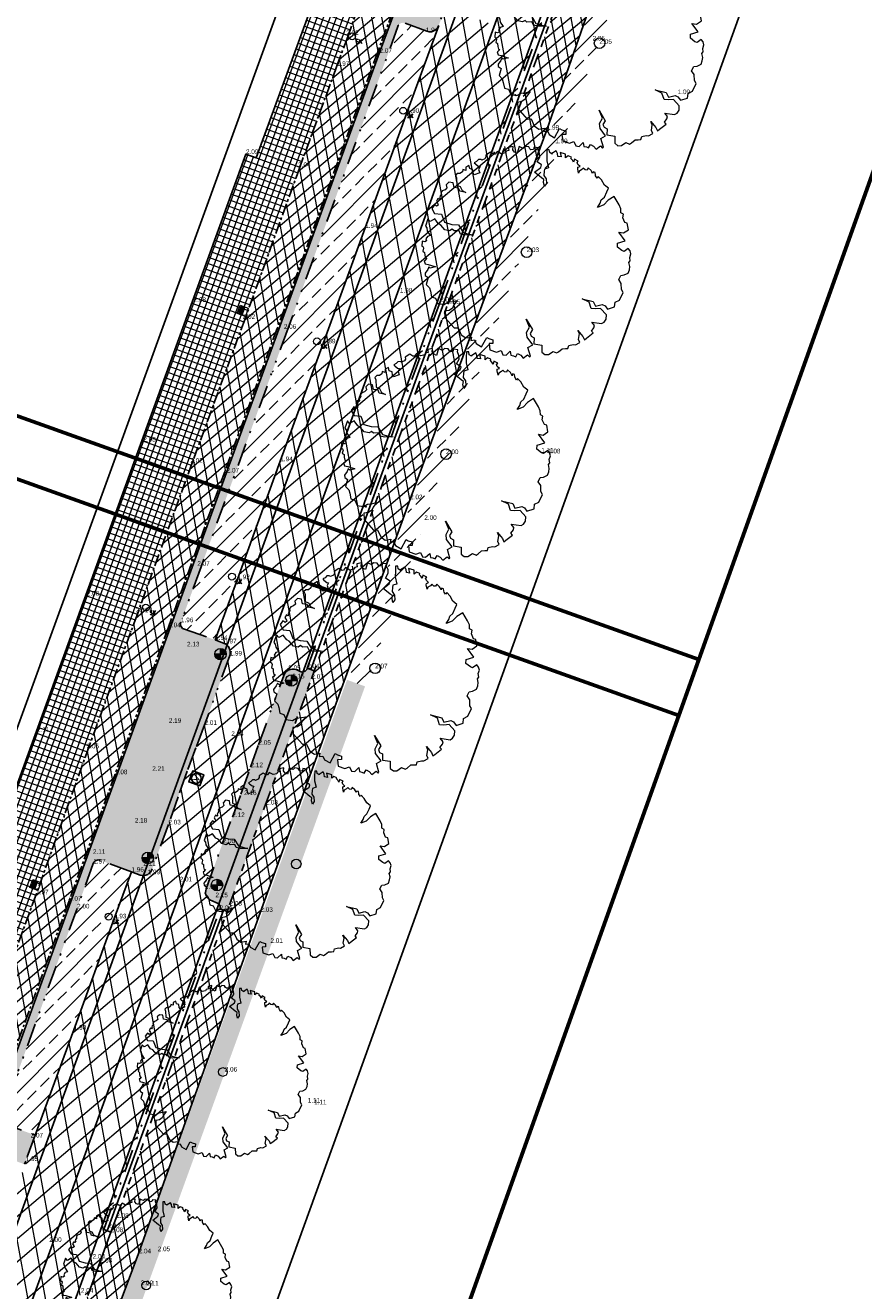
# Model space of a CAD drawing. Header units: metres. Extents: x 136326 to 137932, y 453212 to 454725.
# Tile 22 of 92: x 136469 to 136513, y 453542 to 453608. Entities that reach past the tile are written whole.
import ezdxf
from ezdxf.enums import TextEntityAlignment as Align

# ---------------------------------------------------------------- set-up
doc = ezdxf.new("R2010")
doc.units = ezdxf.units.M
for name, pattern in [('CENTERX2', [101.6, 63.5, -12.7, 12.7, -12.7]), ('DIVIDE__G5', [3.75, 1.5, -0.75, 0, -0.75, 0, -0.75]), ('PHANTOM__G5', [5.25, 1.5, -0.75, 0.75, -0.75, 0.75, -0.75])]:
    doc.linetypes.add(name, pattern=pattern)
for name, color, linetype, lineweight in [('-DR-alg-bladkaders viewports', 7, 'Continuous', 60), ('-DR-bs-boom', 253, 'Continuous', 13), ('-DR-v-maaien en frezen terrein', 82, 'Continuous', 9), ('-DR-v-vh-arc-asfalt opbreken', 252, 'Continuous', 9), ('-DR-v-vh-arc-asfalt opbreken middengeleiders', 252, 'Continuous', 9), ('-DR-v-vh-arc-bss grijs keiformaat', 252, 'Continuous', 9), ('-DR-v-vh-arc-tegels', 252, 'Continuous', 9)]:
    doc.layers.add(name, color=color, linetype=linetype, lineweight=lineweight)
doc.layers.add('-DR-alg-hulplijnen hartlijn asfalt nieuwe fietsstraat', color=7, linetype='Continuous', true_color=0xad72b6, plot=False)
doc.layers.add('-DR-alg-hulplijnen kantverharding asfalt nieuwe fietsstraat', color=7, linetype='Continuous', true_color=0xff9429, plot=False)
for name, color, linetype in [('-DR-alg-projectgrens 1-200', 3, 'PROJECTGRENS_1-200'), ('-DR-bs-txt-hoogtemaat', 253, 'Continuous'), ('-DR-nw-vh-scheiding erfgrens en bebouwing', 3, 'Continuous'), ('-DR-v-rio-putafdekking', 1, 'Continuous'), ('-DR-v-vh-band 10x20 gazonband', 5, 'CENTERX2'), ('-DR-v-vh-band 18-20x25', 5, 'DIVIDE__G5'), ('-DR-v-vh-band achterkant band', 1, 'Continuous'), ('-DR-v-vh-band RWS', 5, 'PHANTOM__G5'), ('-DR-v-vh-kantverharding asfalt fietspad', 2, 'Continuous'), ('-DR-v-vh-kantverharding asfalt rijbaan', 4, 'Continuous'), ('TT_aanrij paaltjes_lijn', 7, 'Continuous')]:
    doc.layers.add(name, color=color, linetype=linetype)
for name, color, linetype, lineweight, true_color in [('-DR-v-inr-wegbebakening-diamantkoppaal', 1, 'Continuous', 0, 0xff0000), ('-DR-v-vh-arc-asfalt fietspad', 7, 'Continuous', 9, 0xdfbfc7), ('B-ME-IE-MEUBILAIR_STRAATKOLK-S', 1, 'Continuous', 0, 0xff0000), ('B-ME-IE-MEUBILAIR_TROTTOIRKOLK-S', 1, 'Continuous', 0, 0xff0000)]:
    doc.layers.add(name, color=color, linetype=linetype, lineweight=lineweight, true_color=true_color)
doc.styles.add('18_100', font='romans', dxfattribs={"width": 0.8, "height": 0.18})
doc.styles.add('18_200', font='romans', dxfattribs={"width": 0.8, "height": 0.36})
doc.styles.add('Drong', font='txt', dxfattribs={"height": 1.8})
doc.linetypes.add('PROJECTGRENS_1-200', pattern='A,0.32,-0.13,[133,ltypeshp.shx,S=0.13,R=0,X=-0.13,Y=0],-0.13,1.27', length=1.85)
pattern_1 = [(220.33563, (136419.718, 453326.2367), (0.5825375, -0.6860394), []), (280.33563, (136419.718, 453326.2367), (0.8853963, 0.1614725), [])]
pattern_2 = [(220.33562535, (0, 0), (0.3301045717, -0.388755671), []), (280.33562535, (0, 0), (0.5017245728, 0.0915011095), [])]

# ---------------------------------------------------------------- blocks, each defined once
blk = doc.blocks.new('STRAATKOLK')
blk.add_ellipse((0, 0), major_axis=(-0.127, 0.127), ratio=1, start_param=3.926991, end_param=10.210176)
at = {"style": '18_100', "width": 0.8}
blk.add_text('SK', height=0.216, dxfattribs=at).set_placement((0.193, -0.375))
at = {"style": '18_200', "width": 0.8}
blk.add_attdef('HOOGTE', (0.29, 0.211), '', height=0.25, dxfattribs=at)
blk = doc.blocks.new('trottoirkolk')
blk.add_hatch(color=256).paths.add_polyline_path([(0.03, 0.15), (0.03, 0.42), (0.42, 0.42), (0.42, 0.15)])
blk.add_lwpolyline([(0, 0), (0, 0.45), (0.45, 0.45), (0.45, 0)], close=True)
blk = doc.blocks.new('N-SIE-PAAL_ALGEMEEN_TYPE2')
at = {"ltscale": 0.5}
h = blk.add_hatch(color=256, dxfattribs=at)
h.paths.add_polyline_path([(0, 0), (0.15, 0, 0.414214), (0, 0.15)])
h.paths.add_polyline_path([(0, -0.15), (0, 0), (-0.15, 0, 0.414214)])
blk.add_circle((0, 0), 0.15, dxfattribs=at)
at = {"layer": 'TT_aanrij paaltjes_lijn', "ltscale": 0.5}
for p, q in [((-0.15, 0), (0.15, 0)), ((0, -0.15), (0, 0.15))]:
    blk.add_line(p, q, dxfattribs=at)
blk = doc.blocks.new('Boom bestaand 1')
blk.add_lwpolyline([(-0.0612, 0.3923), (-0.0736, 0.4117), (-0.087, 0.4225), (-0.0926, 0.4415), (-0.1106, 0.4615), (-0.1242, 0.4751), (-0.1453, 0.464), (-0.1728, 0.4611), (-0.1945, 0.4533), (-0.1892, 0.4456), (-0.2017, 0.4432), (-0.2068, 0.4444), (-0.2172, 0.4471), (-0.2235, 0.4396), (-0.2169, 0.4339), (-0.2271, 0.4339), (-0.2331, 0.433), (-0.2499, 0.4257), (-0.2427, 0.4167), (-0.2476, 0.4092), (-0.2589, 0.4043), (-0.2544, 0.3953), (-0.2533, 0.3814), (-0.2458, 0.3746), (-0.266, 0.3788), (-0.2728, 0.3822), (-0.2717, 0.3934), (-0.2848, 0.3874), (-0.2965, 0.3882), (-0.2987, 0.3953), (-0.3145, 0.3822), (-0.3029, 0.3735), (-0.3141, 0.372), (-0.3232, 0.3686), (-0.3277, 0.3731), (-0.3404, 0.3607), (-0.3359, 0.3465), (-0.3526, 0.3537), (-0.3703, 0.3325), (-0.3491, 0.329), (-0.3569, 0.3156), (-0.371, 0.3198), (-0.3837, 0.3191), (-0.3802, 0.2951), (-0.3781, 0.2944), (-0.3887, 0.2873), (-0.4014, 0.2902), (-0.4056, 0.2803), (-0.3837, 0.2704), (-0.359, 0.2591), (-0.3251, 0.2535), (-0.3272, 0.2337), (-0.318, 0.228), (-0.3011, 0.2189), (-0.282, 0.2224), (-0.2608, 0.2153), (-0.2523, 0.2012), (-0.27, 0.204), (-0.2834, 0.2118), (-0.2947, 0.2047), (-0.3322, 0.185), (-0.3413, 0.2203), (-0.3505, 0.2287), (-0.3724, 0.2146), (-0.388, 0.2358), (-0.4042, 0.2415), (-0.4226, 0.2415), (-0.4315, 0.2467), (-0.4416, 0.2292), (-0.4325, 0.2224), (-0.436, 0.2111), (-0.4423, 0.2083), (-0.453, 0.2067), (-0.4613, 0.1921), (-0.4572, 0.18), (-0.4671, 0.1702), (-0.4727, 0.1652), (-0.4473, 0.144), (-0.4565, 0.1356), (-0.4706, 0.132), (-0.484, 0.1398), (-0.4883, 0.1172), (-0.4847, 0.1158), (-0.4748, 0.1137), (-0.477, 0.101), (-0.4713, 0.0946), (-0.4748, 0.0748), (-0.4932, 0.0607), (-0.4854, 0.0473), (-0.4875, 0.0402), (-0.5017, 0.0304), (-0.4974, 0.0049), (-0.4897, 0.0021), (-0.4832, -0.006), (-0.4832, -0.0211), (-0.4886, -0.0247), (-0.4921, -0.0353), (-0.4877, -0.0469), (-0.4868, -0.0593), (-0.4797, -0.0567), (-0.4646, -0.0487), (-0.4592, -0.0416), (-0.4495, -0.0531), (-0.4326, -0.0549), (-0.4342, -0.0824), (-0.4439, -0.0844), (-0.4591, -0.0789), (-0.4694, -0.0898), (-0.4853, -0.0874), (-0.4835, -0.1044), (-0.469, -0.1108), (-0.4787, -0.1222), (-0.4698, -0.128), (-0.4666, -0.142), (-0.4712, -0.1535), (-0.4673, -0.1649), (-0.4544, -0.1649), (-0.422, -0.1781), (-0.41, -0.1658), (-0.3893, -0.1644), (-0.3736, -0.1512), (-0.391, -0.1753), (-0.4052, -0.1753), (-0.417, -0.1934), (-0.4393, -0.1893), (-0.4502, -0.206), (-0.443, -0.2225), (-0.4293, -0.2254), (-0.424, -0.2366), (-0.4254, -0.251), (-0.4188, -0.2613), (-0.4123, -0.2603), (-0.4066, -0.2696), (-0.4013, -0.2747), (-0.3966, -0.2735), (-0.3925, -0.2806), (-0.3993, -0.2847), (-0.3905, -0.2962), (-0.3764, -0.2947), (-0.3703, -0.2952), (-0.369, -0.3047), (-0.3739, -0.3072), (-0.379, -0.3111), (-0.3686, -0.3301), (-0.3402, -0.3274), (-0.325, -0.2991), (-0.284, -0.3012), (-0.2611, -0.2728), (-0.2463, -0.245), (-0.2054, -0.239), (-0.1868, -0.2166), (-0.1743, -0.1981), (-0.1896, -0.2363), (-0.2027, -0.2526), (-0.2201, -0.2532), (-0.2283, -0.2756), (-0.2392, -0.281), (-0.237, -0.2947), (-0.2507, -0.3132), (-0.2791, -0.3219), (-0.2898, -0.3304), (-0.3173, -0.3368), (-0.3146, -0.3612), (-0.3304, -0.3661), (-0.3025, -0.3907), (-0.2927, -0.3885), (-0.278, -0.3918), (-0.2529, -0.3874), (-0.2548, -0.4016), (-0.2471, -0.4137), (-0.2373, -0.413), (-0.2359, -0.4235), (-0.244, -0.4329), (-0.2234, -0.4441), (-0.2184, -0.4397), (-0.2103, -0.44), (-0.1991, -0.4488), (-0.19, -0.4441), (-0.1778, -0.4485), (-0.164, -0.4505), (-0.1606, -0.4451), (-0.1549, -0.4573), (-0.1555, -0.4613), (-0.14, -0.4627), (-0.1312, -0.4505), (-0.1096, -0.4259), (-0.1073, -0.4238), (-0.1116, -0.4488), (-0.1194, -0.4525), (-0.1103, -0.462), (-0.0992, -0.4807), (-0.089, -0.4841), (-0.0747, -0.4752), (-0.0482, -0.4977), (-0.0278, -0.4895), (-0.0108, -0.4916), (0.0157, -0.4977), (0.0286, -0.4827), (0.0558, -0.482), (0.072, -0.457), (0.069, -0.4349), (0.0757, -0.4119), (0.0796, -0.3924), (0.0927, -0.4156), (0.1039, -0.4278), (0.1075, -0.4466), (0.1025, -0.468), (0.1299, -0.4785), (0.1933, -0.4575), (0.2001, -0.44), (0.2363, -0.4392), (0.2587, -0.4253), (0.2652, -0.3991), (0.2784, -0.4081), (0.2832, -0.3913), (0.3018, -0.3913), (0.3264, -0.3733), (0.2952, -0.3338), (0.3048, -0.3266), (0.3174, -0.3112), (0.333, -0.3182), (0.3264, -0.335), (0.3552, -0.3436), (0.3781, -0.3189), (0.3793, -0.296), (0.4017, -0.296), (0.4096, -0.2826), (0.4002, -0.2572), (0.4186, -0.2622), (0.4261, -0.2522), (0.4345, -0.2443), (0.4231, -0.2298), (0.4365, -0.2194), (0.4544, -0.2139), (0.448, -0.1886), (0.4609, -0.1841), (0.4584, -0.1786), (0.4161, -0.1731), (0.4136, -0.1478), (0.3708, -0.1582), (0.3489, -0.1512), (0.3315, -0.1289), (0.2902, -0.1279), (0.3474, -0.1209), (0.3593, -0.1378), (0.3737, -0.1384), (0.3856, -0.1284), (0.4119, -0.1403), (0.4319, -0.109), (0.4632, -0.1221), (0.4795, -0.1133), (0.4858, -0.0977), (0.4808, -0.0718), (0.4943, -0.0594), (0.4931, -0.0482), (0.4862, -0.0269), (0.4918, -0.0131), (0.4962, -0.0015), (0.4851, 0.0073), (0.4884, 0.0283), (0.494, 0.0383), (0.4918, 0.0615), (0.4763, 0.0609), (0.4531, 0.0758), (0.4365, 0.0758), (0.4719, 0.0863), (0.489, 0.0863), (0.4862, 0.0979), (0.4761, 0.1368), (0.4651, 0.1329), (0.455, 0.15), (0.4464, 0.1571), (0.4261, 0.1516), (0.4511, 0.1914), (0.4495, 0.2054), (0.4402, 0.2194), (0.4215, 0.2288), (0.3832, 0.2155), (0.3754, 0.1921), (0.3661, 0.1742), (0.3341, 0.1773), (0.3068, 0.1532), (0.3395, 0.1968), (0.3637, 0.1976), (0.3692, 0.2304), (0.3801, 0.2397), (0.3996, 0.2444), (0.4034, 0.279), (0.3842, 0.2903), (0.3824, 0.313), (0.3563, 0.3433), (0.3406, 0.3414), (0.3141, 0.3521), (0.2925, 0.3482), (0.2787, 0.3649), (0.2826, 0.3806), (0.2817, 0.4012), (0.2696, 0.4131), (0.256, 0.4212), (0.2376, 0.4248), (0.2327, 0.4339), (0.2168, 0.4384), (0.2036, 0.45), (0.1887, 0.4518), (0.1757, 0.4483), (0.1806, 0.4248), (0.1727, 0.4169), (0.1492, 0.4041), (0.1325, 0.412), (0.1367, 0.4496), (0.0873, 0.4385), (0.0991, 0.4571), (0.0942, 0.4846), (0.0638, 0.4915), (0.0559, 0.4826), (0.0314, 0.4826), (0.0166, 0.4925), (0.0058, 0.4836), (-0.0114, 0.491), (-0.0324, 0.4905), (-0.0772, 0.485), (-0.0717, 0.4517), (-0.0599, 0.4236), (-0.0612, 0.3923)])
blk.add_circle((0, 0), 0.0251)
blk = doc.blocks.new('*U146')
at = {"color": 0}
blk.add_lwpolyline([(-0.276, -0.332), (0.331, -0.276), (0.276, 0.331), (-0.332, 0.276)], close=True, dxfattribs=at)
at = {"color": 0, "ltscale": 0.5}
blk.add_circle((0, 0), 0.26, dxfattribs=at)
at = {"style": 'Drong'}
blk.add_text('V', height=0.36, dxfattribs=at).set_placement((0, 0), align=Align.MIDDLE_CENTER)

msp = doc.modelspace()

# ---------------------------------------------------------------- hatches: boundary and pattern name
at = {"layer": '-DR-v-maaien en frezen terrein'}
h = msp.add_hatch(dxfattribs=at)
h.set_pattern_fill('ANSI33', color=256, scale=0.2)
h.paths.add_polyline_path([(136511.533, 453642.04), (136510.511, 453641.602), (136510.274, 453641.501), (136485.763, 453573.95), (136486.703, 453573.609)])
h = msp.add_hatch(dxfattribs=at)
h.set_pattern_fill('ANSI33', color=256, scale=0.2)
edge = h.paths.add_edge_path()
edge.add_line((136418.042, 453387.028), (136418.987, 453386.702))
edge.add_arc((149703.628, 448622.033), 14113.247, 160.0572266, 160.2691215, ccw=False)
edge.add_line((136436.699, 453435.799), (136452.785, 453479.986))
edge.add_line((136452.785, 453479.986), (136455.847, 453478.89))
edge.add_line((136455.847, 453478.89), (136456.392, 453480.399))
edge.add_line((136456.392, 453480.399), (136459.244, 453487.156))
edge.add_line((136459.244, 453487.156), (136455.772, 453488.412))
edge.add_line((136455.772, 453488.412), (136486.703, 453573.609))
edge.add_line((136486.703, 453573.609), (136485.763, 453573.95))
edge.add_line((136485.763, 453573.95), (136435.759, 453436.14))
edge.add_arc((149594.405, 448661.534), 13998.101, 160.0567308, 160.270431)
h.paths.add_polyline_path([(136419.023, 453381.923), (136417.813, 453378.565), (136416.887, 453378.904), (136416.865, 453378.882), (136415.321, 453379.435), (136415.289, 453379.344), (136417.827, 453378.529)])
h.paths.add_polyline_path([(136419.569, 453386.451), (136420.502, 453386.122), (136419.573, 453386.477)])
at = {"layer": '-DR-v-vh-arc-asfalt fietspad', "transparency": 33554687}
h = msp.add_hatch(dxfattribs=at)
h.set_pattern_fill('AVH-ASFALT', color=256, scale=0.51, angle=90, pattern_type=2)
h.set_pattern_definition(pattern_2)
h.paths.add_polyline_path([(136540.439, 453758.095), (136538.413, 453752.45), (136538.156, 453751.777), (136537.593, 453750.257), (136534.293, 453741.157), (136531.634, 453733.773), (136531.007, 453732.023), (136530.428, 453730.437), (136529.533, 453727.975), (136528.17, 453724.225), (136525.7, 453717.334), (136524.957, 453715.299), (136523.558, 453711.446), (136521.36, 453705.355), (136520.687, 453703.445), (136520.136, 453701.971), (136518.576, 453697.673), (136516.618, 453692.226), (136516.161, 453690.96), (136515.583, 453689.37), (136514.362, 453686.012), (136512.689, 453681.378), (136512.025, 453679.516), (136511.495, 453678.09), (136509.444, 453672.457), (136507.446, 453666.913), (136506.82, 453665.155), (136506.273, 453663.692), (136504.648, 453659.247), (136504.003, 453657.434), (136501.519, 453650.568), (136499.407, 453644.766), (136497.222, 453638.769), (136496.724, 453637.358), (136496.024, 453635.535), (136494.501, 453631.365), (136491.933, 453624.25), (136491.249, 453622.43), (136490.628, 453620.783), (136490.661, 453620.773), (136489.407, 453617.29), (136488.145, 453613.906), (136487.351, 453611.806), (136485.802, 453607.429), (136485.239, 453605.909), (136483.308, 453600.642), (136480.457, 453592.744), (136479.755, 453590.834), (136481.393, 453590.23), (136482.129, 453592.242), (136487.369, 453606.637), (136489.556, 453612.589), (136491.03, 453616.642), (136492.452, 453620.567), (136492.505, 453620.578), (136494.154, 453625.25), (136498.268, 453636.547), (136500.478, 453642.649), (136503.227, 453650.215), (136504.893, 453654.743), (136505.633, 453656.799), (136505.86, 453657.43), (136506.319, 453658.679), (136508.434, 453664.536), (136510.89, 453671.292), (136513.62, 453678.824), (136515.532, 453684.065), (136517.755, 453690.224), (136520.231, 453697.059), (136522.323, 453702.849), (136524.367, 453708.529), (136527.386, 453716.888), (136532.689, 453731.547), (136535.91, 453740.424), (136539.784, 453751.164), (136541.233, 453755.076), (136541.583, 453755.986), (136542.092, 453756.957), (136542.886, 453758.239), (136543.746, 453759.399), (136544.961, 453761.011), (136543.973, 453762.641), (136543.531, 453762.062)])
h = msp.add_hatch(dxfattribs=at)
h.set_pattern_fill('AVH-ASFALT', color=256, scale=0.51, angle=90, pattern_type=2)
h.set_pattern_definition(pattern_2)
h.paths.add_polyline_path([(136506.735, 453631.766), (136509.512, 453639.618), (136507.938, 453640.175), (136499.477, 453616.881), (136497.667, 453611.898), (136497.381, 453611.084), (136491.007, 453593.503), (136483.91, 453573.998), (136485.454, 453573.438), (136489.048, 453583.347), (136496.159, 453602.588), (136499.986, 453613.532)])
h = msp.add_hatch(dxfattribs=at)
h.set_pattern_fill('AVH-ASFALT', color=256, scale=0.51, angle=90, pattern_type=2)
h.set_pattern_definition(pattern_2)
h.paths.add_polyline_path([(136479.755, 453590.834), (136477.703, 453585.25), (136474.85, 453577.371), (136472.34, 453570.497), (136469.581, 453562.782), (136466.863, 453555.353), (136464.767, 453549.672), (136464.542, 453549.025), (136463.771, 453546.876), (136463.612, 453546.467), (136463.047, 453544.917), (136461.025, 453539.332), (136458.029, 453531.019), (136455.282, 453523.535), (136452.455, 453515.608), (136449.709, 453508.107), (136446.535, 453499.241), (136445.785, 453497.223), (136445.141, 453495.458), (136447.063, 453495.458), (136447.813, 453497.573), (136449.324, 453501.822), (136454.142, 453515.153), (136457.01, 453523.106), (136459.738, 453530.626), (136464.043, 453542.48), (136464.46, 453543.682), (136465.473, 453546.411), (136466.438, 453549.042), (136467.105, 453550.905), (136471.296, 453562.441), (136473.688, 453569.031), (136476.464, 453576.684), (136479.402, 453584.783), (136481.393, 453590.23)])
h = msp.add_hatch(dxfattribs=at)
h.set_pattern_fill('AVH-ASFALT', color=256, scale=0.51, angle=90, pattern_type=2)
h.set_pattern_definition(pattern_2)
h.paths.add_polyline_path([(136481.258, 453561.867), (136485.454, 453573.438), (136483.91, 453573.998), (136481.522, 453567.453), (136479.65, 453562.238), (136473.752, 453545.927), (136473.469, 453545.191), (136472.272, 453541.898), (136471.997, 453541.13), (136468.089, 453530.397), (136462.94, 453516.192), (136464.555, 453515.615), (136469.608, 453529.904), (136474.917, 453544.09)])
at = {"layer": '-DR-v-vh-arc-asfalt opbreken'}
h = msp.add_hatch(dxfattribs=at)
h.set_pattern_fill('AVH-ASFALT_LAAG1-D', color=256, scale=30, angle=90, pattern_type=2)
h.set_pattern_definition(pattern_1)
h.paths.add_polyline_path([(136479.605, 453576.034), (136481.579, 453575.318), (136488.737, 453595.047), (136486.757, 453595.745)])
h.paths.add_polyline_path([(136533.738, 453719.066), (136531.761, 453719.774), (136523.129, 453695.985), (136525.106, 453695.276)])
h.paths.add_polyline_path([(136541.218, 453745.837), (136543.192, 453745.122), (136554.723, 453776.902), (136552.743, 453777.6)])
h.paths.add_polyline_path([(136541.828, 453741.361), (136539.854, 453742.076), (136534.569, 453727.515), (136536.546, 453726.807)])
h = msp.add_hatch(dxfattribs=at)
h.set_pattern_fill('AVH-ASFALT_LAAG1-D', color=256, scale=30, angle=90, pattern_type=2)
h.set_pattern_definition(pattern_1)
h.paths.add_polyline_path([(136531.761, 453719.774), (136531.194, 453719.977), (136529.785, 453716.11), (136526.767, 453707.767), (136524.774, 453702.289), (136522.665, 453696.404), (136520.361, 453690.043), (136517.838, 453683.093), (136515.781, 453677.453), (136513.064, 453669.91), (136510.583, 453663.071), (136508.803, 453658.189), (136507.877, 453655.657), (136503.269, 453642.995), (136500.831, 453636.203), (136496.439, 453624.219), (136495.734, 453622.318), (136494.982, 453620.228), (136494.982, 453620.228), (136493.273, 453615.529), (136493.273, 453615.529), (136491.554, 453610.834), (136490.458, 453607.787), (136490.457, 453607.787), (136488.876, 453603.462), (136486.715, 453597.477), (136484.52, 453591.462), (136482.293, 453585.328), (136480.059, 453579.185), (136478.904, 453576.027), (136479.516, 453575.788)])
h = msp.add_hatch(dxfattribs=at)
h.set_pattern_fill('AVH-ASFALT_LAAG1-D', color=256, scale=30, angle=90, pattern_type=2)
h.set_pattern_definition(pattern_1)
h.paths.add_polyline_path([(136535.892, 453718.294), (136533.738, 453719.066), (136525.106, 453695.276), (136523.214, 453695.958), (136518.51, 453682.961), (136520.396, 453682.297), (136493.451, 453608.037), (136491.515, 453608.73), (136486.832, 453595.718), (136488.737, 453595.047), (136481.579, 453575.318), (136483.692, 453574.551), (136490.61, 453593.633), (136497.337, 453612.124), (136497.727, 453612.063), (136499.408, 453616.706), (136499.064, 453616.863), (136504.324, 453631.406), (136507.594, 453640.387), (136507.992, 453640.329), (136509.631, 453645.021), (136511.297, 453649.454), (136510.934, 453649.58), (136512.869, 453654.888), (136513.195, 453654.758), (136514.142, 453657.409), (136515.734, 453661.644), (136516.591, 453663.965), (136516.233, 453664.109), (136519.82, 453673.966), (136524.856, 453687.853), (136531.079, 453705.036)])
h = msp.add_hatch(dxfattribs=at)
h.set_pattern_fill('AVH-ASFALT_LAAG1-D', color=256, scale=30, angle=90, pattern_type=2)
h.set_pattern_definition(pattern_1)
edge = h.paths.add_edge_path()
edge.add_line((136480.743, 453569.401), (136481.157, 453570.566))
edge.add_line((136481.157, 453570.566), (136482.467, 453574.175))
edge.add_line((136482.467, 453574.175), (136482.505, 453574.262))
edge.add_line((136482.505, 453574.262), (136482.559, 453574.34))
edge.add_line((136482.559, 453574.34), (136482.627, 453574.406))
edge.add_line((136482.627, 453574.406), (136482.706, 453574.458))
edge.add_line((136482.706, 453574.458), (136482.803, 453574.496))
edge.add_line((136482.803, 453574.496), (136482.907, 453574.513))
edge.add_line((136482.907, 453574.513), (136483.039, 453574.505))
edge.add_line((136483.039, 453574.505), (136483.348, 453574.372))
edge.add_arc((136483.435, 453574.626), 0.268, 251.001, 343.77994)
edge.add_line((136483.693, 453574.551), (136479.605, 453576.034))
edge.add_line((136479.605, 453576.034), (136479.454, 453575.802))
edge.add_line((136479.454, 453575.802), (136479.527, 453575.746))
edge.add_line((136479.527, 453575.746), (136479.588, 453575.678))
edge.add_line((136479.588, 453575.678), (136479.635, 453575.6))
edge.add_line((136479.635, 453575.6), (136479.67, 453575.507))
edge.add_line((136479.67, 453575.507), (136479.685, 453575.408))
edge.add_line((136479.685, 453575.408), (136479.68, 453575.309))
edge.add_line((136479.68, 453575.309), (136479.656, 453575.212))
edge.add_line((136479.656, 453575.212), (136478.348, 453571.6))
edge.add_line((136478.348, 453571.6), (136477.901, 453570.402))
edge.add_line((136477.901, 453570.402), (136477.447, 453569.201))
edge.add_line((136477.447, 453569.201), (136476.976, 453567.85))
edge.add_line((136476.976, 453567.85), (136476.465, 453566.42))
edge.add_line((136476.465, 453566.42), (136475.628, 453564.108))
edge.add_line((136475.628, 453564.108), (136475.591, 453564.021))
edge.add_line((136475.591, 453564.021), (136475.538, 453563.943))
edge.add_line((136475.538, 453563.943), (136475.471, 453563.876))
edge.add_line((136475.471, 453563.876), (136475.393, 453563.823))
edge.add_line((136475.393, 453563.823), (136475.297, 453563.783))
edge.add_line((136475.297, 453563.783), (136475.196, 453563.763))
edge.add_line((136475.196, 453563.763), (136475.092, 453563.765))
edge.add_line((136475.092, 453563.765), (136474.991, 453563.788))
edge.add_line((136474.991, 453563.788), (136475.061, 453563.512))
edge.add_line((136475.061, 453563.512), (136479.16, 453562.059))
edge.add_arc((136478.902, 453562.092), 0.26, 352.73832, 424.27284)
edge.add_line((136479.015, 453562.326), (136478.736, 453562.437))
edge.add_line((136478.736, 453562.437), (136478.651, 453562.475))
edge.add_line((136478.651, 453562.475), (136478.575, 453562.528))
edge.add_line((136478.575, 453562.528), (136478.51, 453562.594))
edge.add_line((136478.51, 453562.594), (136478.459, 453562.672))
edge.add_line((136478.459, 453562.672), (136478.422, 453562.765))
edge.add_line((136478.422, 453562.765), (136478.404, 453562.864))
edge.add_line((136478.404, 453562.864), (136478.407, 453562.964))
edge.add_line((136478.407, 453562.964), (136478.431, 453563.061))
edge.add_line((136478.431, 453563.061), (136479.288, 453565.443))
edge.add_line((136479.288, 453565.443), (136479.796, 453566.805))
edge.add_line((136479.796, 453566.805), (136480.244, 453568.004))
edge.add_line((136480.244, 453568.004), (136480.743, 453569.401))
h = msp.add_hatch(dxfattribs=at)
h.set_pattern_fill('AVH-ASFALT_LAAG1-D', color=256, scale=30, angle=90, pattern_type=2)
h.set_pattern_definition(pattern_1)
h.paths.add_polyline_path([(136452.489, 453495.136), (136454.61, 453494.378), (136460.698, 453511.176), (136467.716, 453530.543), (136471.913, 453542.036), (136472.272, 453541.898), (136473.469, 453545.191), (136473.103, 453545.329), (136479.132, 453561.964), (136479.095, 453562.048), (136477.035, 453562.796), (136464.998, 453529.489), (136463.031, 453530.223), (136458.316, 453517.23), (136460.297, 453516.532)])
h.paths.add_polyline_path([(136449.935, 453496.049), (136450.508, 453495.844), (136475.141, 453563.734), (136474.991, 453563.788), (136474.543, 453563.953)])
h = msp.add_hatch(dxfattribs=at)
h.set_pattern_fill('AVH-ASFALT_LAAG1-D', color=256, scale=30, angle=90, pattern_type=2)
h.set_pattern_definition(pattern_1)
h.paths.add_polyline_path([(136462.988, 453530.241), (136464.964, 453529.532), (136477.035, 453562.796), (136475.061, 453563.512)])
at = {"layer": '-DR-v-vh-arc-asfalt opbreken middengeleiders'}
h = msp.add_hatch(color=256, dxfattribs=at)
h.dxf.hatch_style = 1
h.paths.add_polyline_path([(136479.656, 453575.212), (136479.68, 453575.309), (136479.685, 453575.408), (136479.67, 453575.507), (136479.635, 453575.6), (136479.588, 453575.678), (136479.527, 453575.746), (136479.454, 453575.802), (136479.373, 453575.844), (136478.904, 453576.027), (136477.308, 453576.58), (136477.251, 453576.599), (136477.2, 453576.63), (136477.157, 453576.672), (136477.124, 453576.723), (136477.104, 453576.777), (136477.097, 453576.834), (136477.101, 453576.891), (136477.118, 453576.946), (136478.169, 453579.837), (136482.695, 453592.252), (136488.43, 453608.002), (136488.464, 453608.054), (136488.504, 453608.093), (136488.55, 453608.124), (136488.609, 453608.147), (136488.671, 453608.155), (136488.734, 453608.149), (136488.794, 453608.129), (136489.916, 453607.712), (136490.04, 453607.686), (136490.166, 453607.693), (136490.287, 453607.732), (136490.395, 453607.802), (136490.481, 453607.897), (136490.539, 453608.012), (136491.554, 453610.834), (136491.089, 453611.004), (136491.09, 453611.005), (136489.601, 453612.422), (136487.463, 453606.603), (136482.223, 453592.208), (136479.496, 453584.749), (136476.558, 453576.65), (136473.782, 453568.997), (136471.39, 453562.407), (136467.199, 453550.871), (136466.541, 453549.034), (136468.549, 453548.885), (136468.981, 453548.729), (136469.04, 453548.894), (136469.538, 453550.241), (136467.687, 453550.914), (136471.711, 453562.046), (136472.573, 453564.427), (136472.609, 453564.481), (136472.65, 453564.519), (136472.697, 453564.549), (136472.755, 453564.569), (136472.816, 453564.576), (136472.876, 453564.569), (136472.934, 453564.548), (136474.543, 453563.953), (136474.991, 453563.788), (136475.092, 453563.765), (136475.196, 453563.763), (136475.297, 453563.783), (136475.393, 453563.823), (136475.471, 453563.876), (136475.538, 453563.943), (136475.591, 453564.021), (136475.628, 453564.108), (136476.465, 453566.42), (136476.976, 453567.85), (136477.447, 453569.201), (136477.901, 453570.402), (136478.348, 453571.6)])
h = msp.add_hatch(color=256, dxfattribs=at)
h.dxf.hatch_style = 1
h.paths.add_polyline_path([(136483.91, 453573.998), (136484.063, 453574.416), (136483.693, 453574.551), (136483.67, 453574.495), (136483.634, 453574.446), (136483.589, 453574.406), (136483.536, 453574.377), (136483.483, 453574.361), (136483.429, 453574.357), (136483.374, 453574.364), (136483.322, 453574.381), (136483.112, 453574.479), (136483.011, 453574.507), (136482.907, 453574.513), (136482.803, 453574.496), (136482.706, 453574.458), (136482.627, 453574.406), (136482.559, 453574.34), (136482.505, 453574.262), (136482.467, 453574.175), (136481.157, 453570.566), (136480.743, 453569.401), (136480.244, 453568.004), (136479.796, 453566.805), (136479.288, 453565.443), (136478.431, 453563.061), (136478.407, 453562.964), (136478.404, 453562.864), (136478.422, 453562.765), (136478.459, 453562.672), (136478.51, 453562.594), (136478.575, 453562.528), (136478.651, 453562.475), (136478.736, 453562.437), (136478.965, 453562.344), (136479.015, 453562.326), (136479.06, 453562.298), (136479.099, 453562.262), (136479.13, 453562.219), (136479.155, 453562.158), (136479.164, 453562.092), (136479.156, 453562.026), (136479.525, 453561.893), (136479.65, 453562.238), (136481.522, 453567.453)])
at = {"layer": '-DR-v-vh-arc-bss grijs keiformaat'}
h = msp.add_hatch(dxfattribs=at)
h.set_pattern_fill('ANSI33', color=256, scale=0.2)
h.paths.add_polyline_path([(136488.876, 453603.462), (136490.539, 453608.012), (136490.481, 453607.897), (136490.395, 453607.802), (136490.287, 453607.732), (136490.166, 453607.693), (136490.04, 453607.686), (136489.916, 453607.712), (136488.794, 453608.129), (136488.734, 453608.149), (136488.671, 453608.155), (136488.609, 453608.147), (136488.55, 453608.124), (136488.504, 453608.093), (136488.464, 453608.054), (136488.434, 453608.008), (136488.413, 453607.956), (136482.695, 453592.252), (136478.169, 453579.837), (136477.118, 453576.946), (136477.101, 453576.891), (136477.097, 453576.834), (136477.104, 453576.777), (136477.124, 453576.723), (136477.157, 453576.672), (136477.2, 453576.63), (136477.251, 453576.599), (136477.308, 453576.58), (136478.904, 453576.027), (136480.059, 453579.185), (136482.293, 453585.328), (136484.52, 453591.462), (136486.715, 453597.477)])
h = msp.add_hatch(dxfattribs=at)
h.set_pattern_fill('ANSI33', color=256, scale=0.2)
h.paths.add_polyline_path([(136474.543, 453563.953), (136472.934, 453564.548), (136472.876, 453564.569), (136472.816, 453564.576), (136472.755, 453564.569), (136472.697, 453564.549), (136472.65, 453564.519), (136472.609, 453564.481), (136472.578, 453564.435), (136472.557, 453564.383), (136471.711, 453562.046), (136467.687, 453550.914), (136469.538, 453550.241), (136471.546, 453555.734), (136473.634, 453561.528)])
at = {"layer": '-DR-v-vh-arc-tegels'}
h = msp.add_hatch(dxfattribs=at)
h.set_pattern_fill('ANSI37', color=256, scale=0.1, angle=295.01)
h.paths.add_polyline_path([(136487.351, 453611.806), (136488.145, 453613.906), (136488.22, 453614.107), (136485.959, 453616.297), (136485.053, 453616.722), (136482.887, 453617.758), (136480.902, 453613.605), (136484.93, 453611.76), (136481.038, 453601.122), (136480.505, 453601.322), (136477.058, 453591.829), (136479.755, 453590.834), (136480.457, 453592.744), (136483.308, 453600.642), (136485.239, 453605.909), (136485.802, 453607.429)])
h.paths.add_polyline_path([(136484.741, 453616.354), (136484.334, 453616.547), (136484.527, 453616.953), (136484.934, 453616.761)], flags=16)
h = msp.add_hatch(dxfattribs=at)
h.set_pattern_fill('ANSI37', color=256, scale=0.1, angle=295.01)
h.paths.add_polyline_path([(136474.85, 453577.371), (136477.703, 453585.25), (136479.755, 453590.834), (136477.058, 453591.829), (136462.473, 453551.675), (136459.436, 453552.776), (136458.818, 453551.071), (136460.878, 453550.325), (136461.857, 453549.962), (136464.422, 453549.067), (136464.542, 453549.026), (136464.767, 453549.672), (136466.863, 453555.353), (136469.581, 453562.782), (136472.34, 453570.497)])

# ---------------------------------------------------------------- linework, layer by layer
at = {"layer": '-DR-alg-bladkaders viewports'}
for points in [[(136568.476, 453755.227), (136503.031, 453572.087), (136454.356, 453589.481), (136519.802, 453772.621)], [(136504.074, 453575.005), (136438.629, 453391.865), (136389.954, 453409.259), (136455.399, 453592.399)]]:
    msp.add_lwpolyline(points, close=True, dxfattribs=at)
at = {"layer": '-DR-alg-hulplijnen hartlijn asfalt nieuwe fietsstraat'}
msp.add_lwpolyline([(136781.314, 454424.963), (136757.272, 454348.827, -0.010389), (136697.245, 454171.637), (136619.145, 453955.95), (136588.279, 453870.709), (136579.713, 453847.052, 0.004102), (136571.537, 453823.883, -0.004267), (136562.996, 453799.701), (136431.623, 453437.641, 0.002152), (136391.004, 453324.177), (136379.088, 453290.434), (136365.735, 453256.179), (136360.793, 453242.184)], format="xyb", dxfattribs=at)
at = {"layer": '-DR-alg-hulplijnen kantverharding asfalt nieuwe fietsstraat'}
for points in [[(136569.551, 453824.565, -0.004267), (136561.022, 453800.417), (136429.649, 453438.357, 0.002152), (136389.024, 453324.877), (136377.119, 453291.165), (136363.767, 453256.91), (136358.813, 453242.883)], [(136573.523, 453823.2, -0.004267), (136564.97, 453798.984), (136433.597, 453436.925, 0.002152), (136392.984, 453323.478), (136381.057, 453289.703), (136367.704, 453255.448), (136362.773, 453241.485)]]:
    msp.add_lwpolyline(points, format="xyb", dxfattribs=at)
at = {"layer": '-DR-alg-projectgrens 1-200', "flags": 128}
msp.add_lwpolyline([(136672.431, 453896.561), (136667.194, 453897.489), (136645.076, 453905.171), (136624.477, 453912.593), (136625.184, 453914.831), (136624.39, 453916.757), (136621.163, 453919.31), (136624.07, 453927.399), (136623.281, 453929.136), (136623.21, 453929.192), (136624.085, 453931.643), (136629.304, 453946.51), (136630.541, 453950.147), (136638.492, 453971.96), (136644.073, 453987.263), (136644.824, 453989.705), (136651.204, 454007.423), (136658.506, 454027.642), (136665.47, 454047.006), (136669.496, 454058.357), (136675.354, 454074.419), (136676.258, 454077.094), (136678.747, 454083.756), (136682.526, 454094.171), (136686.101, 454103.639), (136687.039, 454106.475), (136697.795, 454137.242), (136697.717, 454137.253), (136705.555, 454159.78), (136713.078, 454181.729), (136719.605, 454200.719), (136727.498, 454223.752), (136730.581, 454232.718), (136734.46, 454243.959), (136738.033, 454254.306), (136742.183, 454266.266), (136750.568, 454290.842), (136760.393, 454319.456), (136770.666, 454349.328), (136772.713, 454355.238), (136774.612, 454360.473), (136776.998, 454367), (136784.306, 454387.208), (136790.339, 454404.083), (136797.311, 454423.36), (136807.058, 454450.093), (136800.646, 454453.198), (136785.078, 454462.694), (136769.745, 454470.235), (136763.463, 454464.393), (136767.222, 454456.488), (136768.447, 454452.902), (136769.612, 454448.539), (136767.19, 454443.604), (136763.98, 454431.785), (136763.498, 454430.807), (136764.785, 454430.222), (136759.65, 454419.865), (136760.207, 454419.614), (136758.305, 454415.755), (136757.433, 454413.928), (136755.514, 454410.037), (136754.993, 454410.292), (136749.872, 454399.962), (136748.616, 454400.585), (136748.548, 454400.448), (136744.287, 454402.547), (136738.76, 454389.718), (136744.829, 454387.062), (136753.517, 454383.259), (136750.445, 454376.232), (136747.3, 454368.999), (136747.702, 454368.821), (136745.421, 454363.658), (136743.771, 454359.882), (136741.474, 454354.715), (136741.107, 454354.878), (136737.945, 454347.853), (136734.86, 454340.776), (136727.193, 454344.181), (136720.397, 454330.285), (136716.705, 454321.73), (136725.346, 454317.886), (136722.199, 454310.807), (136718.145, 454301.488), (136714.131, 454292.713), (136709.748, 454294.641), (136707.09, 454288.607), (136709.573, 454287.506), (136709.53, 454287.41), (136709.617, 454287.371), (136709.424, 454286.945), (136712.118, 454285.768), (136724.405, 454280.406), (136724.395, 454280.372), (136724.56, 454280.301), (136719.327, 454264.621), (136718.554, 454264.279), (136712.149, 454267.043), (136705.337, 454251.495), (136713.155, 454248.122), (136713.63, 454247.107), (136703.363, 454216.017), (136702.53, 454215.665), (136698.406, 454217.526), (136692.762, 454204.705), (136698.169, 454202.287), (136696.085, 454197.547), (136697.116, 454197.066), (136693.34, 454185.771), (136691.21, 454179.799), (136691.154, 454179.818), (136689.257, 454174.47), (136688.677, 454172.922), (136686.645, 454167.859), (136686.793, 454167.806), (136683.499, 454158.729), (136679.62, 454148.161), (136677.544, 454142.392), (136675.601, 454137.021), (136671.76, 454126.401), (136667.085, 454113.483), (136666.31, 454113.053), (136658.978, 454114.558), (136655.858, 454098.89), (136661.092, 454097.825), (136661.269, 454097.519), (136621.35, 453987.863), (136615.212, 453990.581), (136612.094, 453983.671), (136608.8, 453985.139), (136606.115, 453979.27), (136610.368, 453977.386), (136616.099, 453974.911), (136616.418, 453974.217), (136608.394, 453952.136), (136599.91, 453929.479), (136596.333, 453930.847), (136596.703, 453931.801), (136592.691, 453933.357), (136592.582, 453933.111), (136587.167, 453935.208), (136587.113, 453935.101), (136586.908, 453935.2), (136584.73, 453936.252), (136573.42, 453911.897), (136576.906, 453910.227), (136577.755, 453910.817), (136581.71, 453908.923), (136581.78, 453907.891), (136588.355, 453904.743), (136581.357, 453890.288), (136584.408, 453889.218), (136581.92, 453882.301), (136582.601, 453881.581), (136581.142, 453877.478), (136580.13, 453877.281), (136578.301, 453872.104), (136578.986, 453871.382), (136577.526, 453867.309), (136576.539, 453867.19), (136574.654, 453861.99), (136575.357, 453861.219), (136573.859, 453857.098), (136572.823, 453856.858), (136568.249, 453844.056), (136569.051, 453843.723), (136568.246, 453841.986), (136569.916, 453841.29), (136566.692, 453833.862), (136560.757, 453836.486), (136555.193, 453823.556), (136563.207, 453820.33), (136562.244, 453817.938), (136562.059, 453818.012), (136558.019, 453808.014), (136558.218, 453807.935), (136557.146, 453805.252), (136555.477, 453804.556), (136553.671, 453802.5), (136552.612, 453799.698), (136545.82, 453781.422), (136541.647, 453783.356), (136534.75, 453768.68), (136539.525, 453766.451), (136534.814, 453753.868), (136534.789, 453753.879), (136534.379, 453752.873), (136534.182, 453752.96), (136532.926, 453749.667), (136533.099, 453749.603), (136532.772, 453748.705), (136532.584, 453748.792), (136530.457, 453743.085), (136530.627, 453743.022), (136516.493, 453704.592), (136514.575, 453699.22), (136492.181, 453636.401), (136492.736, 453636.204), (136489.157, 453626.341), (136485.079, 453628.249), (136478.16, 453613.788), (136483.141, 453611.479), (136461.867, 453552.94), (136457.354, 453554.582), (136454.06, 453545.417), (136458.648, 453543.776), (136443.598, 453501.593), (136437.009, 453503.95), (136431.442, 453488.403), (136437.02, 453486.393), (136418.282, 453434.811), (136419.185, 453434.431), (136413.9, 453419.737), (136407.364, 453401.466), (136407.056, 453400.056), (136406.467, 453398.451), (136401.897, 453385.592), (136396.197, 453388.282), (136390.097, 453375.66), (136397.157, 453372.353), (136391.911, 453357.791), (136390.965, 453355.464), (136388.624, 453350.371), (136384.302, 453352.274), (136382.126, 453347.544), (136391.358, 453344.243), (136383.168, 453321.66), (136379.275, 453323.116), (136369.941, 453296.994), (136366.76, 453298.169), (136365.332, 453294.302), (136367.975, 453293.349), (136367.397, 453291.75), (136367.871, 453291.227), (136363.518, 453279.255), (136362.091, 453275.277), (136356.432, 453259.57), (136355.262, 453256.31), (136348.508, 453237.967), (136370.649, 453230.069), (136374.328, 453240.694), (136372.767, 453241.803), (136382.163, 453267.942), (136384.551, 453274.649), (136388.98, 453286.656), (136392.893, 453297.449), (136398.36, 453312.66), (136406.212, 453334.431), (136411.924, 453350.355), (136415.827, 453361.341), (136419.474, 453371.398), (136422.516, 453379.917), (136425.014, 453387.05), (136430.128, 453401.329), (136433.008, 453409.364), (136437.5, 453421.973), (136444.424, 453441.303), (136447.898, 453451.043), (136454.668, 453469.854), (136458.254, 453479.666), (136467.647, 453501.921), (136478.422, 453531.465), (136485.603, 453551.259), (136497.269, 453583.741), (136504.565, 453604), (136511.581, 453623.496), (136513.58, 453629.053), (136518.673, 453642.888), (136519.015, 453643.404), (136522.68, 453653.62), (136522.664, 453653.957), (136523.62, 453656.594), (136528.73, 453670.926), (136534.757, 453688.003), (136543.62, 453712.768), (136551.352, 453734.38), (136563.425, 453767.68), (136566.609, 453776.654), (136569.182, 453777.966), (136577.487, 453774.867), (136583.873, 453792.703), (136575.924, 453795.622), (136575.205, 453797.155), (136576.997, 453801.811), (136581.956, 453815.424), (136586.269, 453827.274), (136591.149, 453840.672), (136596.411, 453855.14), (136603.758, 453874.947), (136606.204, 453881.939), (136608.18, 453887.612), (136608.471, 453887.616), (136610.071, 453888.673), (136612.877, 453896.334), (136616.917, 453896.194), (136618.846, 453897.187), (136619.756, 453899.432), (136644.445, 453890.648), (136649.466, 453889.41), (136663.041, 453887.011), (136671.45, 453886.364), (136675.948, 453886.023), (136676.722, 453896.236)], close=True, dxfattribs=at)
at = {"layer": '-DR-nw-vh-scheiding erfgrens en bebouwing', "flags": 128}
msp.add_lwpolyline([(136480.902, 453613.605), (136484.93, 453611.76), (136481.038, 453601.122), (136480.505, 453601.322), (136462.473, 453551.675), (136459.436, 453552.776)], dxfattribs=at)
at = {"layer": '-DR-v-vh-band 10x20 gazonband', "ltscale": 0.01}
for points in [[(136508.434, 453664.536), (136506.319, 453658.679), (136505.86, 453657.43), (136505.633, 453656.799), (136504.893, 453654.743), (136503.227, 453650.215), (136500.478, 453642.649), (136498.268, 453636.547), (136494.154, 453625.25), (136492.505, 453620.578), (136492.452, 453620.567), (136491.03, 453616.642), (136489.556, 453612.589), (136487.369, 453606.637), (136482.129, 453592.242), (136479.402, 453584.783), (136476.464, 453576.684), (136473.688, 453569.031), (136471.296, 453562.441), (136467.105, 453550.905), (136466.438, 453549.042)], [(136487.351, 453611.806), (136485.802, 453607.429), (136485.239, 453605.909), (136483.308, 453600.642), (136480.457, 453592.744), (136477.703, 453585.25), (136474.85, 453577.371), (136472.34, 453570.497), (136469.581, 453562.782), (136466.863, 453555.353), (136464.767, 453549.672), (136464.542, 453549.026)]]:
    msp.add_lwpolyline(points, dxfattribs=at)
at = {"layer": '-DR-v-vh-band 18-20x25', "ltscale": 0.8}
for points in [[(136473.755, 453545.935), (136473.469, 453545.191), (136473.103, 453545.329), (136479.132, 453561.964), (136479.156, 453562.026), (136479.164, 453562.092), (136479.155, 453562.158), (136479.13, 453562.219), (136479.099, 453562.262), (136479.06, 453562.298), (136479.015, 453562.326), (136478.965, 453562.344), (136478.736, 453562.437), (136478.651, 453562.475), (136478.575, 453562.528), (136478.51, 453562.594), (136478.459, 453562.672), (136478.422, 453562.765), (136478.404, 453562.864), (136478.407, 453562.964), (136478.431, 453563.061), (136479.288, 453565.443), (136479.796, 453566.805), (136480.244, 453568.004), (136480.743, 453569.401), (136481.157, 453570.566), (136482.467, 453574.175), (136482.505, 453574.262), (136482.559, 453574.34), (136482.627, 453574.406), (136482.706, 453574.458), (136482.803, 453574.496), (136482.907, 453574.513), (136483.011, 453574.507), (136483.112, 453574.479), (136483.322, 453574.381), (136483.374, 453574.364), (136483.429, 453574.357), (136483.483, 453574.361), (136483.536, 453574.377), (136483.589, 453574.406), (136483.634, 453574.446), (136483.67, 453574.495), (136483.693, 453574.551), (136490.61, 453593.633), (136497.285, 453611.981)], [(136491.536, 453610.785), (136490.539, 453608.012), (136490.481, 453607.897), (136490.395, 453607.802), (136490.287, 453607.732), (136490.166, 453607.693), (136490.04, 453607.686), (136489.916, 453607.712), (136488.794, 453608.129)], [(136488.464, 453608.054), (136488.434, 453608.008), (136488.413, 453607.956), (136482.695, 453592.252), (136478.169, 453579.837), (136477.118, 453576.946), (136477.101, 453576.891), (136477.097, 453576.834), (136477.104, 453576.777), (136477.124, 453576.723), (136477.157, 453576.672), (136477.2, 453576.63), (136477.251, 453576.599), (136477.308, 453576.58), (136478.904, 453576.027), (136479.373, 453575.844), (136479.454, 453575.802), (136479.527, 453575.746), (136479.588, 453575.678), (136479.635, 453575.6), (136479.67, 453575.507), (136479.685, 453575.408), (136479.68, 453575.309), (136479.656, 453575.212), (136478.348, 453571.6), (136477.901, 453570.402), (136477.447, 453569.201), (136476.976, 453567.85), (136476.465, 453566.42), (136475.628, 453564.108), (136475.591, 453564.021), (136475.538, 453563.943), (136475.471, 453563.876), (136475.393, 453563.823), (136475.297, 453563.783), (136475.196, 453563.763), (136475.092, 453563.765), (136474.991, 453563.788), (136474.543, 453563.953), (136472.934, 453564.548), (136472.876, 453564.569), (136472.816, 453564.576), (136472.755, 453564.569), (136472.697, 453564.549), (136472.65, 453564.519), (136472.609, 453564.481), (136472.578, 453564.435), (136472.557, 453564.383), (136471.711, 453562.046), (136467.687, 453550.914), (136469.538, 453550.241), (136469.04, 453548.894), (136468.98, 453548.727)]]:
    msp.add_lwpolyline(points, dxfattribs=at)
at = {"layer": '-DR-v-vh-band achterkant band'}
for points in [[(136489.601, 453612.422), (136487.463, 453606.603), (136482.223, 453592.208), (136479.496, 453584.749), (136476.558, 453576.65), (136473.782, 453568.997), (136471.39, 453562.407), (136467.199, 453550.871), (136466.541, 453549.034)], [(136483.881, 453574.483), (136490.812, 453593.577), (136497.488, 453611.934)], [(136483.693, 453574.551), (136484.063, 453574.416)], [(136479.341, 453561.959), (136473.286, 453545.26)], [(136479.156, 453562.026), (136479.525, 453561.893)]]:
    msp.add_lwpolyline(points, dxfattribs=at)
at = {"layer": '-DR-v-vh-band RWS', "ltscale": 0.5}
msp.add_lwpolyline([(136473.755, 453545.935), (136479.65, 453562.238), (136481.522, 453567.453), (136483.91, 453573.998), (136491.007, 453593.503), (136497.381, 453611.084)], dxfattribs=at)
at = {"layer": '-DR-v-vh-kantverharding asfalt fietspad'}
for points in [[(136469.608, 453529.904), (136474.917, 453544.09), (136481.258, 453561.867), (136489.048, 453583.347), (136496.159, 453602.588), (136499.986, 453613.532), (136506.735, 453631.766), (136509.643, 453639.989), (136510.373, 453641.571), (136510.432, 453641.786)], [(136472.272, 453541.898), (136473.469, 453545.191)]]:
    msp.add_lwpolyline(points, dxfattribs=at)
at = {"layer": '-DR-v-vh-kantverharding asfalt rijbaan'}
for points in [[(136490.539, 453608.012), (136488.876, 453603.462), (136486.715, 453597.477), (136484.52, 453591.462), (136482.293, 453585.328), (136480.059, 453579.185), (136478.904, 453576.027)], [(136474.543, 453563.953), (136473.634, 453561.528), (136471.546, 453555.734), (136469.538, 453550.241)]]:
    msp.add_lwpolyline(points, dxfattribs=at)

# ---------------------------------------------------------------- block references
at = {"layer": '-DR-bs-boom', "rotation": 293.3958673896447}
for p, xscale, yscale in [((136498.912, 453607.093), 11, 11), ((136495.115, 453596.216), 11, 11), ((136490.921, 453585.698), 11, 11), ((136487.227, 453574.547), 11, 11), ((136483.12, 453564.363), 10, 10), ((136479.306, 453553.533), 9, 9), ((136475.316, 453542.419), 9, 9)]:
    msp.add_blockref('Boom bestaand 1', p, dxfattribs=dict(at, xscale=xscale, yscale=yscale))
at = {"layer": '-DR-v-inr-wegbebakening-diamantkoppaal', "xscale": 2, "yscale": 2}
for p in [(136479.176, 453575.282), (136482.867, 453573.914), (136475.394, 453564.677), (136478.997, 453563.266)]:
    msp.add_blockref('N-SIE-PAAL_ALGEMEEN_TYPE2', p, dxfattribs=at)
at = {"layer": '-DR-v-rio-putafdekking', "rotation": 65.17122220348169}
msp.add_blockref('*U146', (136477.919, 453568.821, 2.102), dxfattribs=at)
at = {"layer": 'B-ME-IE-MEUBILAIR_STRAATKOLK-S'}
for p in [(136486.031, 453607.453), (136488.688, 453603.574), (136484.202, 453591.569), (136479.773, 453579.326), (136475.294, 453577.711), (136473.354, 453561.622)]:
    msp.add_blockref('STRAATKOLK', p, dxfattribs=at)
at = {"layer": 'B-ME-IE-MEUBILAIR_TROTTOIRKOLK-S', "rotation": 70}
for p in [(136480.471, 453592.87), (136469.677, 453562.98)]:
    msp.add_blockref('trottoirkolk', p, dxfattribs=at)

# ---------------------------------------------------------------- texts
at = {"layer": '-DR-bs-txt-hoogtemaat', "color": 253, "char_height": 0.24, "attachment_point": 7, "style": 'Drong'}
for s, insert in [('2.02', (136485.722, 453607.517, 2.023)), ('1.94', (136489.868, 453607.664, 1.937)), ('2.05', (136498.548, 453607.23, 2.049)), ('2.07', (136487.458, 453606.586, 2.071)), ('2.05', (136498.908, 453607.057, 2.052)), ('1.97', (136485.239, 453605.909, 1.973)), ('1.09', (136502.977, 453604.438, 1.094)), ('1.90', (136488.876, 453603.462, 1.902)), ('1.99', (136496.159, 453602.588, 1.986)), ('2.09', (136480.505, 453601.322, 2.094)), ('1.99', (136496.606, 453601.881, 1.986)), ('2.04', (136483.221, 453600.643, 2.042)), ('1.94', (136486.715, 453597.477, 1.937)), ('2.03', (136495.115, 453596.216, 2.025)), ('1.98', (136488.519, 453594.104, 1.98)), ('2.08', (136477.778, 453593.616, 2.081)), ('2.02', (136490.61, 453593.633, 2.021)), ('2.05', (136491.006, 453593.504, 2.046)), ('2.02', (136480.335, 453592.735, 2.02)), ('2.06', (136482.477, 453592.217, 2.057)), ('1.89', (136484.52, 453591.462, 1.894)), ('2.08', (136475.163, 453586.35, 2.082)), ('2.00', (136490.921, 453585.698, 1.995)), ('1.11', (136495.878, 453585.784, 1.105)), ('1.08', (136496.231, 453585.738, 1.083)), ('2.02', (136477.608, 453585.248, 2.022)), ('1.94', (136482.293, 453585.328, 1.942)), ('2.07', (136479.499, 453584.738, 2.074)), ('2.02', (136489.048, 453583.347, 2.015)), ('2.00', (136489.788, 453582.273, 2.004)), ('2.07', (136477.973, 453579.883, 2.068)), ('1.92', (136480.059, 453579.185, 1.922)), ('2.08', (136472.219, 453578.327, 2.08)), ('2.01', (136474.773, 453577.459, 2.01)), ('1.96', (136477.118, 453576.946, 1.96)), ('2.04', (136476.464, 453576.684, 2.037)), ('2.13', (136477.436, 453575.685, 2.133)), ('1.94', (136478.904, 453576.027, 1.938)), ('1.97', (136479.373, 453575.844, 1.974)), ('1.99', (136479.656, 453575.212, 1.986)), ('2.05', (136482.706, 453574.458, 2.045)), ('2.04', (136483.693, 453574.551, 2.039)), ('2.07', (136487.227, 453574.547, 2.066)), ('2.15', (136482.909, 453574.019, 2.145)), ('2.07', (136483.91, 453573.998, 2.066)), ('2.19', (136476.49, 453571.706, 2.19)), ('2.11', (136469.63, 453571.244, 2.111)), ('2.01', (136478.348, 453571.6, 2.013)), ('2.04', (136479.74, 453571.027, 2.039)), ('2.05', (136472.209, 453570.377, 2.05)), ('2.05', (136481.157, 453570.566, 2.053)), ('2.08', (136473.688, 453569.031, 2.076)), ('2.21', (136475.627, 453569.212, 2.206)), ('2.12', (136480.743, 453569.401, 2.123)), ('2.16', (136480.409, 453567.945, 2.155)), ('2.08', (136481.522, 453567.453, 2.076)), ('2.18', (136474.72, 453566.512, 2.182)), ('2.03', (136476.465, 453566.42, 2.031)), ('2.12', (136479.796, 453566.805, 2.124)), ('2.06', (136479.288, 453565.443, 2.057)), ('2.11', (136472.541, 453564.892, 2.106)), ('1.97', (136472.557, 453564.383, 1.967)), ('1.96', (136474.543, 453563.953, 1.956)), ('2.11', (136475.161, 453564.277, 2.111)), ('1.99', (136475.393, 453563.823, 1.992)), ('2.01', (136477.055, 453563.453, 2.012)), ('2.03', (136478.366, 453563.061, 2.029)), ('1.97', (136469.581, 453562.782, 1.968)), ('2.07', (136471.296, 453562.441, 2.072)), ('2.15', (136478.914, 453562.625, 2.154)), ('2.00', (136471.711, 453562.046, 1.996)), ('2.04', (136479.132, 453561.964, 2.035)), ('2.08', (136479.651, 453562.189, 2.078)), ('2.03', (136481.258, 453561.867, 2.028)), ('1.93', (136473.634, 453561.528, 1.933)), ('2.01', (136481.78, 453560.247, 2.005)), ('1.98', (136471.546, 453555.734, 1.976)), ('2.06', (136479.402, 453553.552, 2.064)), ('1.11', (136483.722, 453551.938, 1.11)), ('1.11', (136484.053, 453551.845, 1.107)), ('2.07', (136469.298, 453550.119, 2.074)), ('1.95', (136469.04, 453548.894, 1.951)), ('2.08', (136473.755, 453545.935, 2.077)), ('2.12', (136473.334, 453545.406, 2.12)), ('2.00', (136470.265, 453544.681, 1.998)), ('2.08', (136473.469, 453545.191, 2.078)), ('2.04', (136474.917, 453544.09, 2.039)), ('2.05', (136475.912, 453544.199, 2.047)), ('2.04', (136472.521, 453543.809, 2.04)), ('2.08', (136472.896, 453543.608, 2.078)), ('2.04', (136471.913, 453542.036, 2.044)), ('2.09', (136475.025, 453542.434, 2.092)), ('2.11', (136475.316, 453542.419, 2.106))]:
    msp.add_mtext(s, dxfattribs=dict(at, insert=insert))

doc.saveas('drawing.dxf')
